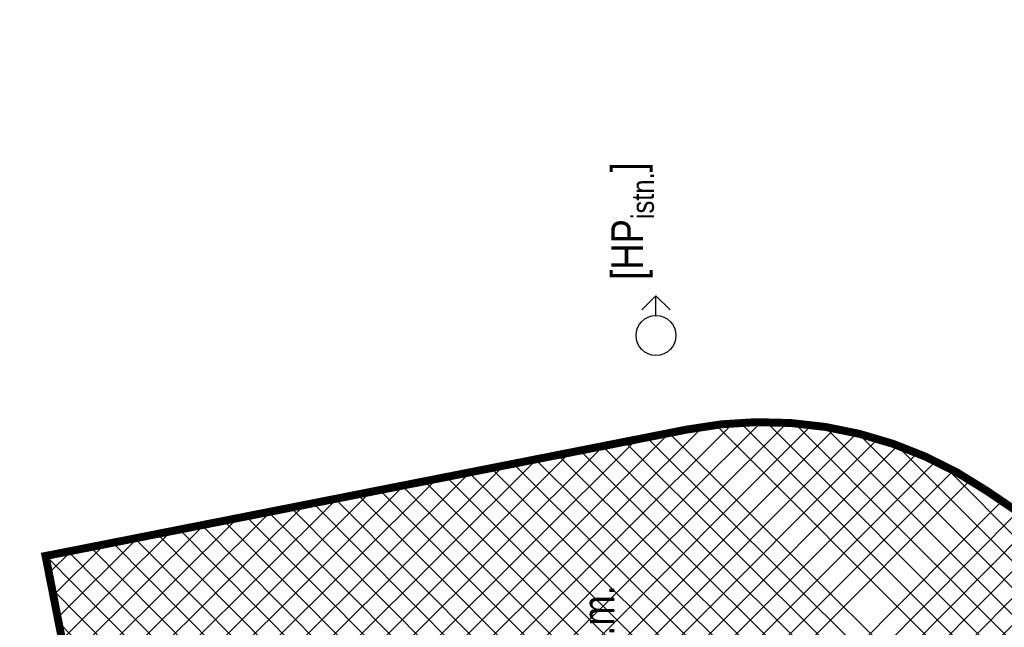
# Model space of a CAD drawing. Extents: x 5459245 to 5462690, y 5971016 to 5972523.
# Tile 196 of 198: x 5462447 to 5462472, y 5972232 to 5972247. Entities that reach past the tile are written whole.
import ezdxf

# ---------------------------------------------------------------- set-up
doc = ezdxf.new("R2010")
doc.units = 0
doc.linetypes.add('HIDDEN', pattern=[0.375, 0.25, -0.125])
doc.layers.add('! A3 - Wypełnienie zabruk', color=7, linetype='CONTINUOUS', lineweight=30, true_color=0xcca68a)
for name, color, linetype, lineweight in [('! DB - Krawężnik kamienny 15x30 obniżony do 3cm', 5, 'HIDDEN', 30), ('A_HYDRANTY ISTNIEJĄCE', 5, 'CONTINUOUS', 15), ('A_PROJEKTY TOWARZYSZĄCE', 7, 'CONTINUOUS', 20), ('A_RZĘDNE', 5, 'CONTINUOUS', 18)]:
    doc.layers.add(name, color=color, linetype=linetype, lineweight=lineweight)
doc.layers.add('C-DROGI-SYTUACJA', color=7, linetype='CONTINUOUS')
doc.styles.add('opisy okien', font='txt', dxfattribs={"height": 15})

# ---------------------------------------------------------------- blocks, each defined once
blk = doc.blocks.new('A$C792F184C')
at = {"layer": '! A3 - Wypełnienie zabruk', "lineweight": 5, "transparency": 33554559}
h = blk.add_hatch(dxfattribs=at)
h.set_pattern_fill('NET', color=256, scale=0.15, angle=45, style=0)
h.set_pattern_definition([(45, (-5462461.02093212, -5972101.945373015), (-0.3367596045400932, 0.3367596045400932), []), (135, (-5462461.02093212, -5972101.945373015), (-0.3367596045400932, -0.3367596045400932), [])])
edge = h.paths.add_edge_path()
edge.add_line((11.54901346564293, 126.6238394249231), (10.97708142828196, 127.0116736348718))
edge.add_arc((2.558462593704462, 114.5968898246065), 15.00000000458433, 55.85831763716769, 101.1470065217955)
edge.add_line((-0.3414419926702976, 129.3139056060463), (-12.40297536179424, 126.9372487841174))
edge.add_line((-12.40297536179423, 126.9372487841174), (-13.36961022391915, 131.8429207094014))
edge.add_line((-13.36961022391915, 131.8429207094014), (2.784903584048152, 135.0260761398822))
edge.add_arc((4.718173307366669, 125.2147322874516), 10.00000000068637, 55.85831762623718, 101.1470065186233, ccw=False)
edge.add_line((10.33058586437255, 133.491254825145), (14.35531264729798, 130.7622376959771))
edge.add_line((14.35531264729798, 130.7622376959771), (14.65584263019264, 130.569238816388))
edge.add_line((14.65584263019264, 130.569238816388), (15.21422083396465, 130.2722093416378))
edge.add_line((15.21422083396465, 130.2722093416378), (15.77542400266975, 130.0493896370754))
edge.add_line((15.77542400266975, 130.0493896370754), (16.35740943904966, 129.8696009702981))
edge.add_line((16.35740943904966, 129.8696009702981), (16.85399842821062, 129.775553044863))
edge.add_line((16.85399842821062, 129.775553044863), (13.37285226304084, 124.666338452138))
edge.add_line((13.37285226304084, 124.666338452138), (13.05655517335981, 125.155708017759))
edge.add_line((13.05655517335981, 125.155708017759), (12.571433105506, 125.7480439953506))
edge.add_line((12.571433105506, 125.7480439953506), (12.11920036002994, 126.185070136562))
edge.add_line((12.11920036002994, 126.185070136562), (11.54901346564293, 126.6238394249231))
at = {"layer": '! DB - Krawężnik kamienny 15x30 obniżony do 3cm', "color": 57, "lineweight": 50, "ltscale": 5, "const_width": 0.2}
blk.add_lwpolyline([(14.35521974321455, 130.7621006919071), (10.33058586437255, 133.491254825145, 0.2002221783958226), (2.784903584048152, 135.0260761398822), (-13.36961022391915, 131.8429207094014), (-12.40297536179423, 126.9372487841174), (-0.3414419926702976, 129.3139056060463, -0.2002221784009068), (10.97708142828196, 127.0116736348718), (11.54901346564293, 126.6238394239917)], format="xyb", dxfattribs=at)
at = {"layer": 'C-DROGI-SYTUACJA', "color": 0, "linetype": 'Continuous', "lineweight": 5, "flags": 128}
blk.add_lwpolyline([(204.6829277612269, 195.121210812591), (141.8078814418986, 198.8501256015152, 0.2064940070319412), (67.33759961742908, 171.8327816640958), (37.43458237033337, 143.6782779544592, 0.223319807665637), (-0.06467433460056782, 48.7123492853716), (4.25053758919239, -19.31073863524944, -0.09270821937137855), (2.021771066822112, -37.55877456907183), (-27.67091973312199, -131.4076518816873, -0.08383440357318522), (-39.06399236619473, -153.6323719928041), (-57.70201937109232, -178.6141094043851, 0.07269218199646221), (-68.0231065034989, -197.6945315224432, 0.07269218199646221)], format="xyb", dxfattribs=at)
blk = doc.blocks.new('A$C3E796B73')
at = {"layer": 'A_HYDRANTY ISTNIEJĄCE', "color": 5, "linetype": 'Continuous', "lineweight": 30}
blk.add_line((-0.002838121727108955, 0.5035791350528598, 0.0600000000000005), (4.659406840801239e-06, 1.000815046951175, 0.0600000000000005), dxfattribs=at)
at = {"layer": 'A_HYDRANTY ISTNIEJĄCE', "color": 5, "linetype": 'Continuous', "lineweight": 30, "elevation": 0.0600000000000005}
for points in [[(-0.3535529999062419, 0.6464470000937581), (-9.313225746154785e-10, 1.000000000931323)], [(0.3535529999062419, 0.6464470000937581), (-9.313225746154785e-10, 1.000000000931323)]]:
    blk.add_lwpolyline(points, dxfattribs=at)
at = {"layer": 'A_HYDRANTY ISTNIEJĄCE', "color": 5, "linetype": 'Continuous', "lineweight": 30}
blk.add_circle((0, 0, 0.0600000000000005), 0.5035871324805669, dxfattribs=at)

msp = doc.modelspace()

# ---------------------------------------------------------------- block references
at = {"layer": 'A_HYDRANTY ISTNIEJĄCE', "color": 5, "linetype": 'Continuous', "lineweight": 30}
msp.add_blockref('A$C3E796B73', (5462463.03002656, 5972239.339846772, 10.14), dxfattribs=at)
at = {"layer": 'A_PROJEKTY TOWARZYSZĄCE'}
msp.add_blockref('A$C792F184C', (5462461.02093212, 5972101.945373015), dxfattribs=at)

# ---------------------------------------------------------------- texts
at = {"layer": 'A_HYDRANTY ISTNIEJĄCE', "color": 5, "linetype": 'Continuous', "lineweight": 30, "insert": (5462462.97673994, 5972240.742592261, 0.01999999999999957), "char_height": 0.8, "width": 48.61967107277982, "attachment_point": 7, "rotation": 90, "style": 'opisy okien'}
msp.add_mtext('\\A1;{\\fArial Narrow|b0|i0|c238|p34;[HP\\H0.7x;\\S^ istn.;\\H1.42857x;]}', dxfattribs=at)
at = {"layer": 'A_RZĘDNE', "lineweight": 13, "insert": (5462462.220822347, 5972226.913529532, -10.3), "char_height": 0.8, "width": 24, "attachment_point": 7, "rotation": 89.99999998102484, "line_spacing_factor": 0.9, "style": 'opisy okien'}
msp.add_mtext('\\pxt1;{\\fArial Narrow|b0|i0|c238|p34;+2,50 m n.p.m.}', dxfattribs=at)

doc.saveas('drawing.dxf')
